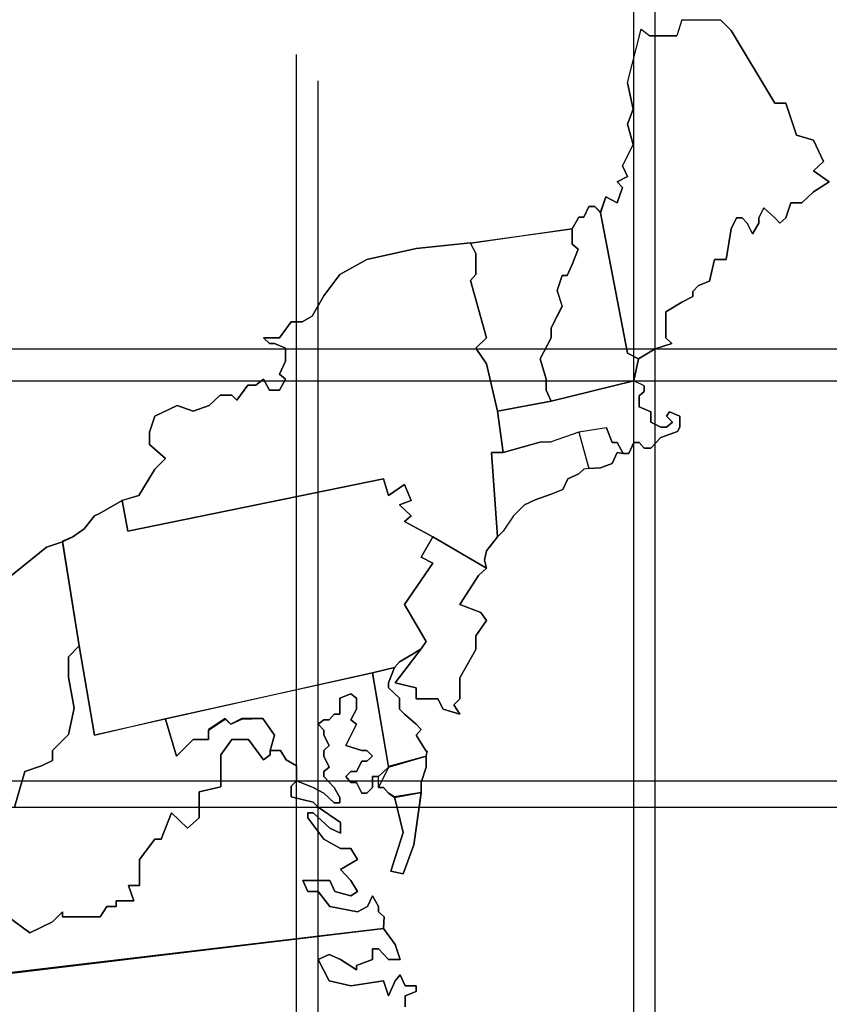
# Model space of a CAD drawing. Extents: x 0 to 4.67, y 0 to 2.74.
# Tile 4 of 4: x 3.55 to 4.67, y 1.28 to 2.64. Entities that reach past the tile are written whole.
import ezdxf

# ---------------------------------------------------------------- set-up
doc = ezdxf.new("R2010")
doc.units = 0
doc.header["$PDMODE"] = 2
doc.layers.add('CK_LEVEL_1', color=7, linetype='CONTINUOUS')

msp = doc.modelspace()

# ---------------------------------------------------------------- linework, layer by layer
at = {"layer": 'CK_LEVEL_1', "color": 2, "linetype": 'CONTINUOUS'}
for p, q in [((4.466, 2.637), (4.459, 2.615)), ((4.466, 2.637), (4.519, 2.637)), ((4.534, 2.622), (4.519, 2.637)), ((4.519, 2.637), (4.534, 2.622)), ((4.391, 2.55), (4.41, 2.624)), ((4.41, 2.624), (4.422, 2.615)), ((4.594, 2.522), (4.534, 2.622)), ((4.534, 2.622), (4.594, 2.522)), ((4.459, 2.615), (4.422, 2.615)), ((4.422, 2.615), (4.459, 2.615)), ((4.391, 2.55), (4.399, 2.514)), ((4.399, 2.514), (4.391, 2.55)), ((4.609, 2.522), (4.594, 2.522)), ((4.594, 2.522), (4.609, 2.522)), ((4.624, 2.478), (4.609, 2.522)), ((4.609, 2.522), (4.624, 2.478)), ((4.399, 2.514), (4.391, 2.493)), ((4.391, 2.493), (4.399, 2.514)), ((4.391, 2.493), (4.399, 2.465)), ((4.399, 2.465), (4.391, 2.493)), ((4.647, 2.471), (4.624, 2.478)), ((4.624, 2.478), (4.647, 2.471)), ((4.661, 2.442), (4.647, 2.471)), ((4.647, 2.471), (4.661, 2.442)), ((4.399, 2.465), (4.384, 2.436)), ((4.384, 2.436), (4.399, 2.465)), ((4.647, 2.429), (4.661, 2.442)), ((4.661, 2.442), (4.647, 2.429)), ((4.384, 2.436), (4.391, 2.421)), ((4.391, 2.421), (4.384, 2.436)), ((4.669, 2.414), (4.647, 2.429)), ((4.647, 2.429), (4.669, 2.414)), ((4.391, 2.421), (4.377, 2.414)), ((4.377, 2.414), (4.391, 2.421)), ((4.377, 2.414), (4.384, 2.406)), ((4.384, 2.406), (4.377, 2.414)), ((4.647, 2.4), (4.669, 2.414)), ((4.669, 2.414), (4.647, 2.4)), ((4.384, 2.406), (4.377, 2.385)), ((4.377, 2.385), (4.384, 2.406)), ((4.631, 2.385), (4.647, 2.4)), ((4.647, 2.4), (4.631, 2.385)), ((4.361, 2.393), (4.354, 2.371)), ((4.354, 2.372), (4.361, 2.393)), ((4.377, 2.385), (4.361, 2.393)), ((4.361, 2.393), (4.377, 2.385)), ((4.338, 2.38), (4.331, 2.365)), ((4.331, 2.365), (4.338, 2.38)), ((4.346, 2.38), (4.338, 2.38)), ((4.338, 2.38), (4.346, 2.38)), ((4.354, 2.371), (4.346, 2.38)), ((4.346, 2.38), (4.354, 2.372)), ((4.572, 2.364), (4.579, 2.378)), ((4.579, 2.378), (4.572, 2.364)), ((4.579, 2.378), (4.594, 2.364)), ((4.594, 2.364), (4.579, 2.378)), ((4.609, 2.364), (4.616, 2.385)), ((4.616, 2.385), (4.609, 2.364)), ((4.616, 2.385), (4.631, 2.385)), ((4.631, 2.385), (4.616, 2.385)), ((4.324, 2.365), (4.315, 2.349)), ((4.315, 2.349), (4.324, 2.365)), ((4.331, 2.365), (4.324, 2.365)), ((4.324, 2.365), (4.331, 2.365)), ((4.354, 2.371), (4.391, 2.178)), ((4.391, 2.178), (4.354, 2.371)), ((4.534, 2.349), (4.541, 2.364)), ((4.541, 2.364), (4.534, 2.349)), ((4.541, 2.364), (4.549, 2.364)), ((4.549, 2.364), (4.541, 2.364)), ((4.549, 2.364), (4.556, 2.357)), ((4.556, 2.357), (4.549, 2.364)), ((4.572, 2.357), (4.572, 2.364)), ((4.572, 2.364), (4.572, 2.357)), ((4.594, 2.364), (4.601, 2.357)), ((4.601, 2.357), (4.594, 2.364)), ((4.601, 2.357), (4.609, 2.364)), ((4.609, 2.364), (4.601, 2.357)), ((4.315, 2.349), (4.175, 2.329)), ((4.175, 2.33), (4.315, 2.349)), ((4.315, 2.349), (4.315, 2.328)), ((4.315, 2.328), (4.315, 2.349)), ((4.527, 2.307), (4.534, 2.349)), ((4.534, 2.349), (4.527, 2.307)), ((4.556, 2.357), (4.563, 2.342)), ((4.563, 2.342), (4.556, 2.357)), ((4.563, 2.342), (4.572, 2.357)), ((4.572, 2.357), (4.563, 2.342)), ((4.1, 2.322), (4.032, 2.307)), ((4.032, 2.307), (4.1, 2.322)), ((4.175, 2.33), (4.1, 2.322)), ((4.1, 2.322), (4.175, 2.33)), ((4.182, 2.315), (4.175, 2.33)), ((4.175, 2.329), (4.182, 2.315)), ((4.315, 2.328), (4.323, 2.321)), ((4.323, 2.321), (4.315, 2.328)), ((4.323, 2.321), (4.315, 2.3)), ((4.315, 2.3), (4.323, 2.321)), ((4.032, 2.307), (3.995, 2.286)), ((3.995, 2.286), (4.032, 2.307)), ((4.182, 2.315), (4.182, 2.286)), ((4.182, 2.286), (4.182, 2.315)), ((4.504, 2.277), (4.511, 2.307)), ((4.511, 2.307), (4.504, 2.277)), ((4.511, 2.307), (4.527, 2.307)), ((4.527, 2.307), (4.511, 2.307)), ((4.315, 2.3), (4.308, 2.285)), ((4.308, 2.285), (4.315, 2.3)), ((3.995, 2.286), (3.973, 2.257)), ((3.973, 2.257), (3.995, 2.286)), ((4.182, 2.286), (4.175, 2.278)), ((4.175, 2.278), (4.182, 2.286)), ((4.175, 2.278), (4.197, 2.199)), ((4.197, 2.199), (4.175, 2.278)), ((4.301, 2.285), (4.294, 2.264)), ((4.294, 2.264), (4.301, 2.285)), ((4.308, 2.285), (4.301, 2.285)), ((4.301, 2.285), (4.308, 2.285)), ((4.294, 2.264), (4.301, 2.242)), ((4.301, 2.243), (4.294, 2.264)), ((4.481, 2.263), (4.489, 2.271)), ((4.489, 2.271), (4.481, 2.263)), ((4.489, 2.271), (4.504, 2.277)), ((4.504, 2.277), (4.489, 2.271)), ((3.973, 2.257), (3.957, 2.229)), ((3.957, 2.229), (3.973, 2.257)), ((4.466, 2.248), (4.481, 2.256)), ((4.481, 2.256), (4.466, 2.248)), ((4.481, 2.256), (4.481, 2.263)), ((4.481, 2.263), (4.481, 2.256)), ((4.286, 2.213), (4.301, 2.243)), ((4.301, 2.242), (4.286, 2.213)), ((4.444, 2.235), (4.466, 2.248)), ((4.466, 2.248), (4.444, 2.235)), ((3.957, 2.229), (3.943, 2.221)), ((3.943, 2.221), (3.957, 2.229)), ((4.444, 2.199), (4.444, 2.235)), ((4.444, 2.235), (4.444, 2.199)), ((3.928, 2.221), (3.912, 2.199)), ((3.912, 2.199), (3.928, 2.221)), ((3.943, 2.221), (3.928, 2.221)), ((3.928, 2.221), (3.943, 2.221)), ((4.286, 2.213), (4.286, 2.199)), ((4.286, 2.199), (4.286, 2.213)), ((3.912, 2.199), (3.89, 2.199)), ((3.89, 2.199), (3.898, 2.191)), ((3.898, 2.191), (3.89, 2.199)), ((3.89, 2.199), (3.912, 2.199)), ((4.197, 2.199), (4.182, 2.185)), ((4.182, 2.185), (4.197, 2.199)), ((4.286, 2.199), (4.271, 2.17)), ((4.271, 2.17), (4.286, 2.199)), ((4.452, 2.191), (4.444, 2.199)), ((4.444, 2.199), (4.452, 2.191)), ((3.898, 2.191), (3.905, 2.191)), ((3.905, 2.191), (3.898, 2.191)), ((3.905, 2.191), (3.92, 2.185)), ((3.92, 2.185), (3.905, 2.191)), ((3.92, 2.185), (3.92, 2.167)), ((3.92, 2.167), (3.92, 2.185)), ((4.182, 2.185), (4.197, 2.163)), ((4.197, 2.163), (4.182, 2.185)), ((4.406, 2.17), (4.429, 2.184)), ((4.429, 2.184), (4.406, 2.17)), ((4.429, 2.184), (4.452, 2.191)), ((4.452, 2.191), (4.429, 2.184)), ((4.271, 2.17), (4.279, 2.142)), ((4.279, 2.142), (4.271, 2.17)), ((4.391, 2.178), (4.406, 2.17)), ((4.406, 2.17), (4.391, 2.178)), ((4.4, 2.14), (4.406, 2.17)), ((4.406, 2.17), (4.4, 2.14)), ((3.92, 2.167), (3.912, 2.149)), ((3.912, 2.149), (3.92, 2.167)), ((4.197, 2.163), (4.212, 2.098)), ((4.212, 2.098), (4.197, 2.163)), ((3.89, 2.142), (3.879, 2.134)), ((3.879, 2.134), (3.89, 2.142)), ((3.898, 2.127), (3.89, 2.142)), ((3.89, 2.142), (3.898, 2.127)), ((3.912, 2.149), (3.92, 2.142)), ((3.92, 2.142), (3.912, 2.149)), ((3.92, 2.142), (3.912, 2.127)), ((3.912, 2.127), (3.92, 2.142)), ((4.279, 2.142), (4.279, 2.127)), ((4.279, 2.127), (4.279, 2.142)), ((3.868, 2.134), (3.853, 2.113)), ((3.853, 2.113), (3.868, 2.134)), ((3.879, 2.134), (3.868, 2.134)), ((3.868, 2.134), (3.879, 2.134)), ((4.286, 2.112), (4.4, 2.14)), ((4.4, 2.14), (4.286, 2.112)), ((4.414, 2.133), (4.4, 2.14)), ((4.414, 2.125), (4.414, 2.133)), ((4.414, 2.133), (4.414, 2.125)), ((3.83, 2.12), (3.815, 2.106)), ((3.815, 2.106), (3.83, 2.12)), ((3.846, 2.12), (3.83, 2.12)), ((3.83, 2.12), (3.846, 2.12)), ((3.853, 2.113), (3.846, 2.12)), ((3.846, 2.12), (3.853, 2.113)), ((3.912, 2.127), (3.898, 2.127)), ((3.898, 2.127), (3.912, 2.127)), ((4.279, 2.127), (4.286, 2.112)), ((4.286, 2.112), (4.279, 2.127)), ((4.407, 2.119), (4.414, 2.125)), ((4.414, 2.125), (4.407, 2.119)), ((4.407, 2.104), (4.407, 2.119)), ((4.407, 2.119), (4.407, 2.104)), ((3.771, 2.106), (3.74, 2.091)), ((3.74, 2.091), (3.771, 2.106)), ((3.793, 2.098), (3.771, 2.106)), ((3.771, 2.106), (3.793, 2.098)), ((3.815, 2.106), (3.793, 2.098)), ((3.793, 2.098), (3.815, 2.106)), ((4.212, 2.098), (4.286, 2.112)), ((4.286, 2.112), (4.212, 2.098)), ((4.423, 2.097), (4.407, 2.104)), ((4.407, 2.104), (4.423, 2.097)), ((3.74, 2.091), (3.733, 2.069)), ((3.733, 2.069), (3.74, 2.091)), ((4.22, 2.041), (4.212, 2.098)), ((4.212, 2.098), (4.22, 2.041)), ((4.423, 2.083), (4.423, 2.097)), ((4.423, 2.097), (4.423, 2.083)), ((4.449, 2.097), (4.445, 2.091)), ((4.445, 2.091), (4.449, 2.097)), ((4.445, 2.091), (4.453, 2.083)), ((4.453, 2.083), (4.445, 2.091)), ((4.463, 2.091), (4.449, 2.097)), ((4.449, 2.097), (4.463, 2.091)), ((4.463, 2.076), (4.463, 2.091)), ((4.463, 2.091), (4.463, 2.076)), ((4.362, 2.075), (4.324, 2.069)), ((4.362, 2.075), (4.37, 2.055)), ((4.37, 2.055), (4.362, 2.075)), ((4.437, 2.076), (4.423, 2.083)), ((4.423, 2.083), (4.437, 2.076)), ((4.445, 2.076), (4.437, 2.076)), ((4.437, 2.076), (4.445, 2.076)), ((4.453, 2.083), (4.445, 2.076)), ((4.445, 2.076), (4.453, 2.083)), ((4.46, 2.07), (4.463, 2.076)), ((4.463, 2.076), (4.46, 2.07)), ((3.733, 2.069), (3.733, 2.052)), ((3.733, 2.052), (3.733, 2.069)), ((4.324, 2.069), (4.286, 2.056)), ((4.324, 2.069), (4.338, 2.019)), ((4.423, 2.047), (4.437, 2.062)), ((4.437, 2.062), (4.423, 2.047)), ((4.437, 2.062), (4.46, 2.07)), ((4.46, 2.07), (4.437, 2.062)), ((3.733, 2.052), (3.755, 2.033)), ((3.755, 2.033), (3.733, 2.052)), ((4.22, 2.041), (4.272, 2.056)), ((4.272, 2.056), (4.22, 2.041)), ((4.272, 2.056), (4.286, 2.056)), ((4.37, 2.055), (4.377, 2.055)), ((4.377, 2.055), (4.37, 2.055)), ((4.377, 2.055), (4.385, 2.04)), ((4.385, 2.04), (4.377, 2.055)), ((4.393, 2.04), (4.4, 2.055)), ((4.4, 2.055), (4.393, 2.04)), ((4.4, 2.055), (4.407, 2.055)), ((4.407, 2.055), (4.4, 2.055)), ((4.407, 2.055), (4.414, 2.047)), ((4.414, 2.047), (4.407, 2.055)), ((4.414, 2.047), (4.423, 2.047)), ((4.423, 2.047), (4.414, 2.047)), ((4.212, 1.925), (4.204, 2.041)), ((4.204, 2.041), (4.22, 2.041)), ((4.22, 2.041), (4.204, 2.041)), ((4.204, 2.041), (4.212, 1.925)), ((4.37, 2.026), (4.377, 2.041)), ((4.377, 2.041), (4.37, 2.026)), ((4.377, 2.041), (4.385, 2.04)), ((4.385, 2.04), (4.377, 2.041)), ((4.385, 2.04), (4.393, 2.04)), ((4.393, 2.04), (4.385, 2.04)), ((3.755, 2.033), (3.74, 2.018)), ((3.74, 2.018), (3.755, 2.033)), ((4.338, 2.019), (4.354, 2.02)), ((4.354, 2.02), (4.338, 2.019)), ((4.354, 2.02), (4.37, 2.026)), ((4.37, 2.026), (4.354, 2.02)), ((3.74, 2.018), (3.718, 1.982)), ((3.718, 1.982), (3.74, 2.018)), ((4.309, 2.005), (4.324, 2.012)), ((4.324, 2.012), (4.309, 2.005)), ((4.324, 2.012), (4.331, 2.018)), ((4.331, 2.018), (4.324, 2.012)), ((4.338, 2.019), (4.331, 2.018)), ((3.703, 1.933), (4.055, 2.005)), ((4.055, 2.005), (3.703, 1.933)), ((4.055, 2.005), (4.062, 1.982)), ((4.062, 1.982), (4.055, 2.005)), ((4.062, 1.982), (4.084, 1.997)), ((4.084, 1.997), (4.062, 1.982)), ((4.084, 1.997), (4.093, 1.975)), ((4.093, 1.975), (4.084, 1.997)), ((4.302, 1.99), (4.309, 2.005)), ((4.309, 2.005), (4.302, 1.99)), ((3.694, 1.975), (3.718, 1.982)), ((3.718, 1.982), (3.695, 1.975)), ((4.264, 1.976), (4.286, 1.984)), ((4.286, 1.984), (4.264, 1.976)), ((4.286, 1.984), (4.302, 1.99)), ((4.302, 1.99), (4.286, 1.984)), ((3.695, 1.975), (3.664, 1.957)), ((3.664, 1.957), (3.695, 1.975)), ((3.695, 1.975), (3.694, 1.975)), ((3.695, 1.975), (3.703, 1.933)), ((3.703, 1.933), (3.695, 1.975)), ((4.093, 1.975), (4.077, 1.969)), ((4.077, 1.969), (4.093, 1.975)), ((4.077, 1.969), (4.093, 1.954)), ((4.093, 1.954), (4.077, 1.969)), ((4.234, 1.954), (4.249, 1.969)), ((4.249, 1.969), (4.234, 1.954)), ((4.249, 1.969), (4.264, 1.976)), ((4.264, 1.976), (4.249, 1.969)), ((3.657, 1.954), (3.643, 1.936)), ((3.643, 1.936), (3.657, 1.954)), ((3.664, 1.957), (3.657, 1.954)), ((3.657, 1.954), (3.664, 1.957)), ((4.093, 1.954), (4.084, 1.946)), ((4.084, 1.946), (4.093, 1.954)), ((4.234, 1.954), (4.22, 1.933)), ((4.084, 1.946), (4.123, 1.925)), ((4.123, 1.925), (4.084, 1.946)), ((3.627, 1.925), (3.613, 1.919)), ((3.613, 1.918), (3.627, 1.925)), ((3.643, 1.936), (3.627, 1.925)), ((3.627, 1.925), (3.643, 1.936)), ((4.123, 1.925), (4.107, 1.897)), ((4.107, 1.897), (4.123, 1.925)), ((4.123, 1.925), (4.197, 1.882)), ((4.197, 1.882), (4.123, 1.925)), ((4.197, 1.906), (4.212, 1.925)), ((4.212, 1.925), (4.197, 1.906)), ((4.22, 1.933), (4.212, 1.925)), ((3.613, 1.918), (3.591, 1.911)), ((3.591, 1.911), (3.613, 1.918)), ((3.613, 1.919), (3.636, 1.775)), ((3.636, 1.775), (3.613, 1.918)), ((3.591, 1.911), (3.538, 1.868)), ((3.538, 1.868), (3.591, 1.911)), ((4.194, 1.893), (4.197, 1.906)), ((4.197, 1.906), (4.194, 1.893)), ((4.123, 1.889), (4.084, 1.832)), ((4.084, 1.832), (4.123, 1.889)), ((4.107, 1.897), (4.123, 1.889)), ((4.123, 1.889), (4.107, 1.897)), ((4.197, 1.882), (4.194, 1.893)), ((4.194, 1.893), (4.197, 1.882)), ((4.16, 1.832), (4.186, 1.872)), ((4.186, 1.872), (4.16, 1.832)), ((4.186, 1.872), (4.197, 1.882)), ((4.197, 1.882), (4.186, 1.872)), ((4.084, 1.832), (4.114, 1.781)), ((4.114, 1.781), (4.084, 1.832)), ((4.189, 1.821), (4.16, 1.832)), ((4.16, 1.832), (4.189, 1.821)), ((4.197, 1.81), (4.189, 1.821)), ((4.189, 1.821), (4.197, 1.81)), ((4.182, 1.789), (4.197, 1.81)), ((4.197, 1.81), (4.182, 1.789)), ((4.114, 1.781), (4.107, 1.771)), ((4.107, 1.771), (4.114, 1.781)), ((4.182, 1.77), (4.182, 1.789)), ((4.182, 1.789), (4.182, 1.77)), ((3.636, 1.775), (3.621, 1.76)), ((3.621, 1.76), (3.636, 1.775)), ((3.636, 1.775), (3.657, 1.652)), ((3.657, 1.652), (3.636, 1.775)), ((4.107, 1.771), (4.071, 1.724)), ((4.071, 1.724), (4.107, 1.771)), ((4.077, 1.753), (4.096, 1.764)), ((4.096, 1.764), (4.077, 1.753)), ((4.096, 1.764), (4.107, 1.771)), ((4.107, 1.771), (4.096, 1.764)), ((4.16, 1.731), (4.182, 1.77)), ((4.182, 1.77), (4.16, 1.731)), ((3.621, 1.76), (3.621, 1.732)), ((3.621, 1.732), (3.621, 1.76)), ((4.07, 1.745), (4.077, 1.753)), ((4.077, 1.753), (4.07, 1.745)), ((3.755, 1.675), (4.04, 1.738)), ((4.04, 1.738), (3.755, 1.674)), ((4.04, 1.738), (4.07, 1.745)), ((4.07, 1.745), (4.04, 1.738)), ((4.04, 1.738), (4.062, 1.608)), ((4.062, 1.609), (4.04, 1.738)), ((4.062, 1.724), (4.07, 1.745)), ((4.07, 1.745), (4.062, 1.724)), ((3.621, 1.732), (3.629, 1.689)), ((3.629, 1.689), (3.621, 1.732)), ((4.062, 1.717), (4.062, 1.724)), ((4.062, 1.724), (4.062, 1.717)), ((4.071, 1.724), (4.1, 1.717)), ((4.1, 1.717), (4.071, 1.724)), ((4.16, 1.702), (4.16, 1.731)), ((4.16, 1.731), (4.16, 1.702)), ((3.995, 1.703), (4.01, 1.709)), ((4.01, 1.709), (3.995, 1.703)), ((4.01, 1.709), (4.018, 1.703)), ((4.018, 1.703), (4.01, 1.709)), ((4.077, 1.703), (4.062, 1.717)), ((4.062, 1.717), (4.077, 1.703)), ((4.1, 1.717), (4.1, 1.702)), ((4.1, 1.702), (4.1, 1.717)), ((3.995, 1.681), (3.995, 1.703)), ((3.995, 1.703), (3.995, 1.681)), ((4.018, 1.703), (4.018, 1.688)), ((4.018, 1.688), (4.018, 1.703)), ((4.077, 1.688), (4.077, 1.703)), ((4.077, 1.703), (4.077, 1.688)), ((4.1, 1.702), (4.13, 1.702)), ((4.13, 1.702), (4.1, 1.702)), ((4.13, 1.702), (4.137, 1.688)), ((4.137, 1.688), (4.13, 1.702)), ((4.152, 1.694), (4.16, 1.702)), ((4.16, 1.702), (4.152, 1.694)), ((3.629, 1.689), (3.621, 1.653)), ((3.621, 1.653), (3.629, 1.689)), ((3.98, 1.673), (3.987, 1.681)), ((3.987, 1.681), (3.98, 1.673)), ((3.987, 1.681), (3.995, 1.681)), ((3.995, 1.681), (3.987, 1.681)), ((4.018, 1.688), (4.01, 1.673)), ((4.01, 1.673), (4.018, 1.688)), ((4.084, 1.681), (4.077, 1.688)), ((4.077, 1.688), (4.084, 1.681)), ((4.1, 1.667), (4.084, 1.681)), ((4.084, 1.681), (4.1, 1.667)), ((4.137, 1.688), (4.16, 1.681)), ((4.16, 1.681), (4.137, 1.688)), ((4.16, 1.681), (4.152, 1.694)), ((4.152, 1.694), (4.16, 1.681)), ((3.657, 1.652), (3.755, 1.675)), ((3.755, 1.674), (3.657, 1.652)), ((3.755, 1.674), (3.77, 1.623)), ((3.77, 1.623), (3.755, 1.674)), ((3.837, 1.675), (3.814, 1.66)), ((3.814, 1.659), (3.837, 1.674)), ((3.845, 1.667), (3.837, 1.675)), ((3.837, 1.674), (3.845, 1.667)), ((3.86, 1.675), (3.845, 1.667)), ((3.845, 1.667), (3.86, 1.674)), ((3.86, 1.674), (3.889, 1.675)), ((3.889, 1.675), (3.86, 1.675)), ((3.889, 1.675), (3.905, 1.652)), ((3.905, 1.652), (3.889, 1.675)), ((3.965, 1.667), (3.973, 1.673)), ((3.973, 1.673), (3.965, 1.667)), ((3.973, 1.673), (3.98, 1.673)), ((3.98, 1.673), (3.973, 1.673)), ((4.01, 1.673), (4.018, 1.667)), ((4.018, 1.667), (4.01, 1.673)), ((3.814, 1.66), (3.814, 1.646)), ((3.814, 1.646), (3.814, 1.659)), ((3.973, 1.659), (3.965, 1.667)), ((3.965, 1.667), (3.973, 1.659)), ((3.973, 1.652), (3.973, 1.659)), ((3.973, 1.659), (3.973, 1.652)), ((4.018, 1.667), (4.003, 1.638)), ((4.003, 1.638), (4.018, 1.667)), ((4.107, 1.66), (4.1, 1.667)), ((4.1, 1.667), (4.107, 1.66)), ((4.1, 1.652), (4.107, 1.66)), ((4.107, 1.66), (4.1, 1.652)), ((3.621, 1.653), (3.599, 1.631)), ((3.599, 1.631), (3.621, 1.653)), ((3.77, 1.623), (3.793, 1.646)), ((3.793, 1.646), (3.77, 1.623)), ((3.793, 1.646), (3.814, 1.646)), ((3.814, 1.646), (3.793, 1.646)), ((3.846, 1.646), (3.831, 1.625)), ((3.831, 1.625), (3.846, 1.646)), ((3.869, 1.646), (3.846, 1.646)), ((3.846, 1.646), (3.869, 1.646)), ((3.89, 1.618), (3.869, 1.646)), ((3.869, 1.646), (3.89, 1.618)), ((3.905, 1.652), (3.899, 1.631)), ((3.899, 1.631), (3.905, 1.652)), ((3.98, 1.638), (3.973, 1.652)), ((3.973, 1.652), (3.98, 1.638)), ((4.114, 1.63), (4.1, 1.652)), ((4.1, 1.652), (4.114, 1.63)), ((3.599, 1.631), (3.599, 1.617)), ((3.599, 1.617), (3.599, 1.631)), ((3.899, 1.631), (3.913, 1.631)), ((3.899, 1.631), (3.899, 1.625)), ((3.913, 1.631), (3.899, 1.631)), ((3.899, 1.625), (3.899, 1.631)), ((3.913, 1.631), (3.921, 1.618)), ((3.921, 1.618), (3.913, 1.631)), ((3.973, 1.631), (3.98, 1.638)), ((3.98, 1.638), (3.973, 1.631)), ((3.973, 1.623), (3.973, 1.631)), ((3.973, 1.631), (3.973, 1.623)), ((4.003, 1.638), (4.025, 1.631)), ((4.025, 1.631), (4.003, 1.638)), ((4.025, 1.631), (4.032, 1.631)), ((4.032, 1.631), (4.025, 1.631)), ((4.032, 1.631), (4.04, 1.623)), ((4.04, 1.623), (4.032, 1.631)), ((4.114, 1.623), (4.115, 1.63)), ((4.115, 1.63), (4.114, 1.63)), ((4.114, 1.63), (4.115, 1.63)), ((4.115, 1.63), (4.114, 1.624)), ((3.599, 1.617), (3.584, 1.61)), ((3.584, 1.61), (3.599, 1.617)), ((3.831, 1.625), (3.831, 1.581)), ((3.831, 1.581), (3.831, 1.625)), ((3.899, 1.625), (3.89, 1.618)), ((3.89, 1.618), (3.899, 1.625)), ((3.921, 1.618), (3.935, 1.61)), ((3.935, 1.61), (3.921, 1.618)), ((3.98, 1.608), (3.973, 1.623)), ((3.973, 1.623), (3.98, 1.608)), ((4.025, 1.616), (4.018, 1.602)), ((4.018, 1.602), (4.025, 1.616)), ((4.032, 1.616), (4.025, 1.616)), ((4.025, 1.616), (4.032, 1.616)), ((4.04, 1.623), (4.032, 1.616)), ((4.032, 1.616), (4.04, 1.623)), ((4.062, 1.608), (4.114, 1.623)), ((4.114, 1.623), (4.062, 1.609)), ((4.114, 1.624), (4.114, 1.608)), ((4.114, 1.608), (4.114, 1.623)), ((3.561, 1.602), (3.547, 1.553)), ((3.547, 1.553), (3.561, 1.602)), ((3.584, 1.61), (3.561, 1.602)), ((3.561, 1.602), (3.584, 1.61)), ((3.935, 1.61), (3.935, 1.589)), ((3.935, 1.589), (3.935, 1.61)), ((3.973, 1.602), (3.98, 1.608)), ((3.98, 1.608), (3.973, 1.602)), ((3.973, 1.595), (3.973, 1.602)), ((3.973, 1.602), (3.973, 1.595)), ((4.01, 1.602), (4.003, 1.595)), ((4.003, 1.595), (4.01, 1.602)), ((4.018, 1.602), (4.01, 1.602)), ((4.01, 1.602), (4.018, 1.602)), ((4.062, 1.608), (4.048, 1.58)), ((4.048, 1.595), (4.062, 1.608)), ((4.107, 1.587), (4.114, 1.608)), ((4.114, 1.608), (4.107, 1.587)), ((3.928, 1.582), (3.935, 1.589)), ((3.935, 1.589), (3.928, 1.582)), ((3.935, 1.589), (3.958, 1.58)), ((3.958, 1.58), (3.935, 1.589)), ((3.987, 1.58), (3.973, 1.595)), ((3.973, 1.595), (3.987, 1.58)), ((4.003, 1.595), (4.01, 1.587)), ((4.01, 1.587), (4.003, 1.595)), ((4.01, 1.587), (4.018, 1.587)), ((4.018, 1.587), (4.01, 1.587)), ((4.018, 1.587), (4.025, 1.572)), ((4.025, 1.572), (4.018, 1.587)), ((4.04, 1.58), (4.04, 1.595)), ((4.04, 1.595), (4.048, 1.595)), ((4.048, 1.595), (4.04, 1.595)), ((4.04, 1.595), (4.04, 1.58)), ((4.048, 1.58), (4.048, 1.595)), ((4.107, 1.573), (4.107, 1.587)), ((4.107, 1.587), (4.107, 1.572)), ((3.831, 1.581), (3.801, 1.574)), ((3.801, 1.574), (3.831, 1.581)), ((3.801, 1.574), (3.801, 1.538)), ((3.801, 1.538), (3.801, 1.574)), ((3.928, 1.567), (3.928, 1.582)), ((3.928, 1.582), (3.928, 1.567)), ((3.958, 1.58), (3.973, 1.572)), ((3.973, 1.572), (3.958, 1.58)), ((3.995, 1.566), (3.987, 1.58)), ((3.987, 1.58), (3.995, 1.566)), ((4.032, 1.572), (4.04, 1.58)), ((4.04, 1.58), (4.032, 1.572)), ((4.048, 1.58), (4.055, 1.58)), ((4.055, 1.58), (4.048, 1.58)), ((4.055, 1.58), (4.062, 1.572)), ((4.062, 1.572), (4.055, 1.58)), ((4.07, 1.566), (4.107, 1.573)), ((4.107, 1.573), (4.07, 1.567)), ((4.097, 1.501), (4.107, 1.573)), ((3.958, 1.56), (3.928, 1.567)), ((3.928, 1.567), (3.958, 1.56)), ((3.965, 1.553), (3.958, 1.56)), ((3.958, 1.56), (3.965, 1.553)), ((3.973, 1.572), (3.987, 1.559)), ((3.987, 1.559), (3.973, 1.572)), ((3.987, 1.559), (3.995, 1.559)), ((3.995, 1.559), (3.987, 1.559)), ((3.995, 1.559), (3.995, 1.566)), ((3.995, 1.566), (3.995, 1.559)), ((4.025, 1.572), (4.032, 1.572)), ((4.032, 1.572), (4.025, 1.572)), ((4.062, 1.572), (4.07, 1.566)), ((4.07, 1.567), (4.062, 1.572)), ((4.07, 1.567), (4.082, 1.518)), ((4.082, 1.518), (4.07, 1.567)), ((4.107, 1.572), (4.097, 1.501)), ((3.996, 1.532), (3.965, 1.553)), ((3.965, 1.553), (3.996, 1.532)), ((3.763, 1.545), (3.749, 1.509)), ((3.749, 1.509), (3.763, 1.545)), ((3.785, 1.524), (3.763, 1.545)), ((3.763, 1.545), (3.785, 1.524)), ((3.801, 1.538), (3.785, 1.524)), ((3.785, 1.524), (3.801, 1.538)), ((3.951, 1.538), (3.951, 1.545)), ((3.951, 1.545), (3.958, 1.545)), ((3.958, 1.545), (3.951, 1.545)), ((3.951, 1.545), (3.951, 1.538)), ((3.973, 1.509), (3.951, 1.538)), ((3.951, 1.538), (3.973, 1.509)), ((3.958, 1.545), (3.981, 1.524)), ((3.981, 1.524), (3.958, 1.545)), ((3.996, 1.517), (3.996, 1.532)), ((3.996, 1.532), (3.996, 1.517)), ((3.981, 1.524), (3.996, 1.517)), ((3.996, 1.517), (3.981, 1.524)), ((3.74, 1.509), (3.719, 1.481)), ((3.719, 1.481), (3.74, 1.509)), ((3.749, 1.509), (3.74, 1.509)), ((3.74, 1.509), (3.749, 1.509)), ((3.996, 1.496), (3.973, 1.509)), ((3.973, 1.509), (3.996, 1.496)), ((4.082, 1.518), (4.065, 1.465)), ((4.065, 1.465), (4.082, 1.518)), ((4.01, 1.496), (3.996, 1.496)), ((3.996, 1.496), (4.01, 1.496)), ((4.019, 1.481), (4.01, 1.496)), ((4.01, 1.496), (4.019, 1.481)), ((4.082, 1.461), (4.097, 1.501)), ((4.097, 1.501), (4.082, 1.461)), ((3.719, 1.481), (3.719, 1.445)), ((3.719, 1.445), (3.719, 1.481)), ((3.996, 1.467), (4.019, 1.481)), ((4.019, 1.481), (3.996, 1.467)), ((4.01, 1.452), (3.996, 1.467)), ((3.996, 1.467), (4.01, 1.452)), ((4.065, 1.465), (4.082, 1.461)), ((4.082, 1.461), (4.065, 1.465)), ((3.951, 1.437), (3.944, 1.452)), ((3.944, 1.452), (3.981, 1.452)), ((3.981, 1.452), (3.944, 1.452)), ((3.944, 1.452), (3.951, 1.437)), ((3.981, 1.452), (3.988, 1.437)), ((3.988, 1.437), (3.981, 1.452)), ((4.019, 1.437), (4.01, 1.452)), ((4.01, 1.452), (4.019, 1.437)), ((3.719, 1.445), (3.704, 1.445)), ((3.704, 1.445), (3.711, 1.424)), ((3.711, 1.424), (3.704, 1.445)), ((3.704, 1.445), (3.719, 1.445)), ((3.965, 1.437), (3.951, 1.437)), ((3.951, 1.437), (3.965, 1.437)), ((3.981, 1.416), (3.965, 1.437)), ((3.965, 1.437), (3.981, 1.416)), ((3.988, 1.437), (4.01, 1.431)), ((4.01, 1.431), (3.988, 1.437)), ((4.01, 1.431), (4.019, 1.437)), ((4.019, 1.437), (4.01, 1.431)), ((3.711, 1.424), (3.687, 1.424)), ((3.687, 1.424), (3.687, 1.416)), ((3.687, 1.416), (3.687, 1.424)), ((3.687, 1.424), (3.711, 1.424)), ((4.04, 1.431), (4.033, 1.416)), ((4.033, 1.416), (4.04, 1.431)), ((4.048, 1.416), (4.04, 1.431)), ((4.04, 1.431), (4.048, 1.416)), ((3.674, 1.416), (3.665, 1.402)), ((3.665, 1.402), (3.674, 1.416)), ((3.687, 1.416), (3.674, 1.416)), ((3.674, 1.416), (3.687, 1.416)), ((4.019, 1.409), (3.981, 1.416)), ((3.981, 1.416), (4.019, 1.409)), ((4.033, 1.416), (4.019, 1.409)), ((4.019, 1.409), (4.033, 1.416)), ((4.048, 1.409), (4.048, 1.416)), ((4.048, 1.416), (4.048, 1.409)), ((3.568, 1.38), (3.538, 1.402)), ((3.538, 1.402), (3.568, 1.38)), ((3.613, 1.409), (3.599, 1.395)), ((3.599, 1.395), (3.613, 1.409)), ((3.613, 1.402), (3.613, 1.409)), ((3.613, 1.409), (3.613, 1.402)), ((3.665, 1.402), (3.613, 1.402)), ((3.613, 1.402), (3.665, 1.402)), ((4.056, 1.402), (4.048, 1.409)), ((4.048, 1.409), (4.056, 1.402)), ((4.055, 1.386), (4.056, 1.402)), ((4.056, 1.402), (4.055, 1.386)), ((3.516, 1.321), (4.055, 1.386)), ((4.055, 1.386), (3.516, 1.322)), ((3.599, 1.395), (3.568, 1.38)), ((3.568, 1.38), (3.599, 1.395)), ((4.071, 1.364), (4.055, 1.386)), ((4.055, 1.386), (4.071, 1.364)), ((4.04, 1.343), (4.04, 1.358)), ((4.04, 1.358), (4.048, 1.358)), ((4.048, 1.358), (4.04, 1.358)), ((4.04, 1.358), (4.04, 1.343)), ((4.048, 1.358), (4.062, 1.343)), ((4.062, 1.343), (4.048, 1.358)), ((4.078, 1.343), (4.071, 1.364)), ((4.071, 1.364), (4.078, 1.343)), ((3.965, 1.343), (3.98, 1.35)), ((3.98, 1.35), (3.965, 1.343)), ((3.98, 1.314), (3.965, 1.343)), ((3.965, 1.343), (3.98, 1.314)), ((3.98, 1.35), (3.996, 1.343)), ((3.996, 1.343), (3.98, 1.35)), ((3.996, 1.343), (4.018, 1.329)), ((4.018, 1.329), (3.996, 1.343)), ((4.018, 1.335), (4.04, 1.343)), ((4.04, 1.343), (4.018, 1.335)), ((4.062, 1.343), (4.078, 1.343)), ((4.078, 1.343), (4.062, 1.343)), ((4.018, 1.329), (4.018, 1.335)), ((4.018, 1.335), (4.018, 1.329)), ((4.078, 1.322), (4.071, 1.314)), ((4.071, 1.314), (4.078, 1.322)), ((4.085, 1.307), (4.078, 1.322)), ((4.078, 1.322), (4.085, 1.307)), ((4.01, 1.307), (3.98, 1.314)), ((3.98, 1.314), (4.01, 1.307)), ((4.055, 1.314), (4.01, 1.307)), ((4.01, 1.307), (4.055, 1.314)), ((4.062, 1.293), (4.055, 1.314)), ((4.055, 1.314), (4.062, 1.293)), ((4.071, 1.314), (4.062, 1.293)), ((4.062, 1.293), (4.071, 1.314)), ((4.1, 1.307), (4.085, 1.307)), ((4.085, 1.307), (4.1, 1.307)), ((4.1, 1.299), (4.1, 1.307)), ((4.1, 1.307), (4.1, 1.299)), ((4.085, 1.293), (4.1, 1.299)), ((4.1, 1.299), (4.085, 1.293)), ((4.085, 1.278), (4.085, 1.293)), ((4.085, 1.293), (4.085, 1.278))]:
    msp.add_line(p, q, dxfattribs=at)
for p in [(4.429, 2.184), (4.4, 2.14), (3.935, 1.589), (3.965, 1.553)]:
    msp.add_point(p, dxfattribs=at)

doc.saveas('drawing.dxf')
